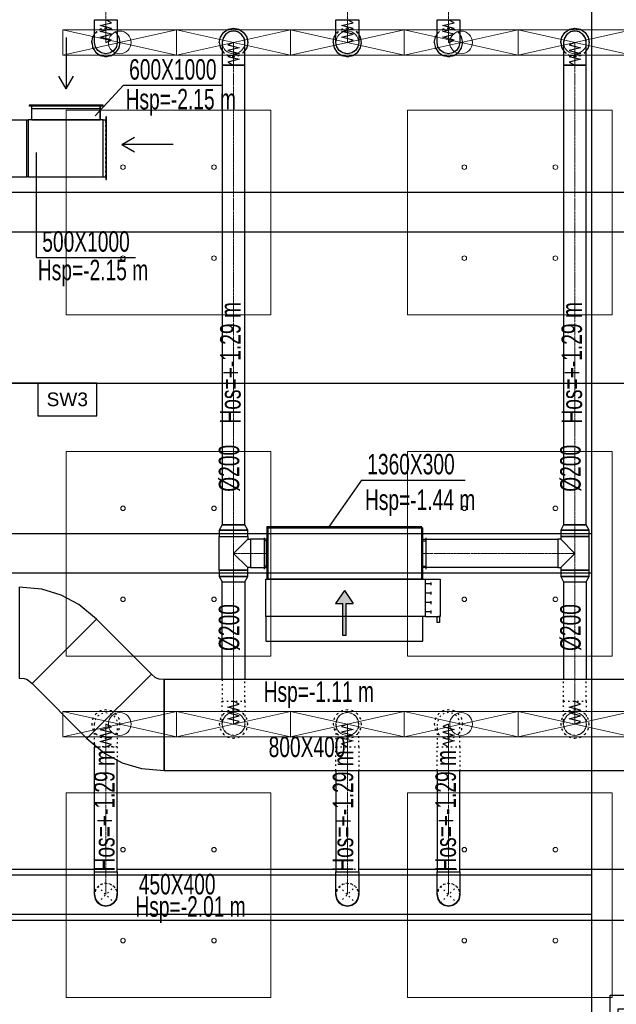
# Model space of a CAD drawing. Header units: centimetres. Extents: x -228435 to 46820, y -89367 to 152985.
# Tile 104 of 252: x -52347 to -47105, y 53540 to 62196. Entities that reach past the tile are written whole.
import ezdxf

# ---------------------------------------------------------------- set-up
doc = ezdxf.new("R2010")
doc.units = ezdxf.units.CM
doc.header["$LTSCALE"] = 50
for name, pattern in [('CADVENT_CENTERLINE', [9.9, 7.4, -1, 0.5, -1]), ('CADVENT_HIDDEN', [0.8, 0.25, -0.55]), ('Kondygnacja  -0_5$0$HIDDEN', [9.525, 6.35, -3.175]), ('Kondygnacja  -0_5$0$HIDDEN2', [4.7625, 3.175, -1.5875]), ('Osie rzutów$0$DASHDOT2', [12.7, 6.35, -3.175, 0, -3.175])]:
    doc.linetypes.add(name, pattern=pattern)
for name, color, linetype in [('01-103-Went PP_poziom-0_5$0$L_Nawiew', 3, 'Continuous'), ('bgde-nawiewDETAILS', 1, 'Continuous'), ('bgde-nawiewEXP', 1, 'Continuous'), ('bgde-nawiewHIDDEN', 1, 'Continuous'), ('bgde-tekst', 7, 'Continuous'), ('bgde-wywiewEXP', 5, 'Continuous'), ('bgde-wywiewHIDDEN', 5, 'Continuous'), ('bgde-wywiewSOL', 5, 'Continuous'), ('bgde_AJ_strzałki', 7, 'Continuous'), ('Kondygnacja  -0_5$0$ARCH_INFO_OPISY_PRZEGRODY', 8, 'Continuous'), ('Kondygnacja  -0_5$0$ARCH_KONSTR_POWYŻEJ RZUTU', 8, 'Kondygnacja  -0_5$0$HIDDEN'), ('Kondygnacja  -0_5$0$ARCH_KONSTR_POWYŻEJ RZUTU_IST', 8, 'Kondygnacja  -0_5$0$HIDDEN2'), ('Kondygnacja  -0_5$0$ARCH_KONSTRUKCJA_NIEWIDOCZNA', 8, 'Continuous'), ('Kondygnacja  -0_5$0$ARCH_OKŁADZINA', 8, 'Continuous'), ('Kondygnacja  -0_5$0$ARCH_SŁUPY', 8, 'Continuous'), ('Osie rzutów$0$ARCH_INFO_OSIE_IST', 8, 'Osie rzutów$0$DASHDOT2'), ('Osie rzutów$0$ARCH_INFO_OSIE_OPISY_IST', 8, 'Continuous')]:
    doc.layers.add(name, color=color, linetype=linetype)
for name, color, linetype, lineweight in [('bgde-nawiewCEN', 7, 'Continuous', 13), ('bgde_nawiewnik', 11, 'Continuous', 5), ('SU Lampy kwadratowe  -05$0$ARCH_SUFITY_PODWIESZANE', 8, 'Continuous', 9)]:
    doc.layers.add(name, color=color, linetype=linetype, lineweight=lineweight)
doc.styles.add('Kondygnacja  -0_5$0$Arial', font='ARIAL.TTF')
pattern_1 = [(45, (-1133.3117, -3177.9858), (-0.6735192, 0.6735192), [])]

# ---------------------------------------------------------------- blocks, each defined once
blk = doc.blocks.new('Osie rzutów')
at = {"layer": 'Osie rzutów$0$ARCH_INFO_OSIE_IST', "ltscale": 10}
blk.add_line((4436.04, 10400), (13655, 10400), dxfattribs=at)
blk = doc.blocks.new('SU Lampy kwadratowe  -05')
at = {"layer": 'SU Lampy kwadratowe  -05$0$ARCH_SUFITY_PODWIESZANE'}
for points in [[(6920, 10640), (7100, 10640), (7100, 10460), (6920, 10460)], [(7220, 10640), (7400, 10640), (7400, 10460), (7220, 10460)], [(6920, 10340), (7100, 10340), (7100, 10160), (6920, 10160)], [(7220, 10340), (7400, 10340), (7400, 10160), (7220, 10160)], [(6920, 10040), (7100, 10040), (7100, 9860), (6920, 9860)], [(7220, 10040), (7400, 10040), (7400, 9860), (7220, 9860)]]:
    blk.add_lwpolyline(points, close=True, dxfattribs=at)
for centre in [(6970, 10590), (7050, 10590), (7270, 10590), (7350, 10590), (6970, 10510), (7050, 10510), (7270, 10510), (7350, 10510), (6970, 10290), (7050, 10290), (7270, 10290), (7350, 10290), (6970, 10210), (7050, 10210), (7270, 10210), (7350, 10210), (6970, 9990), (7050, 9990), (7270, 9990), (7350, 9990), (6970, 9910), (7050, 9910), (7270, 9910), (7350, 9910)]:
    blk.add_circle(centre, 2, dxfattribs=at)
blk = doc.blocks.new('Kondygnacja  -0_5$0$słup_prostokąt')
at = {"layer": 'Kondygnacja  -0_5$0$ARCH_SŁUPY', "lineweight": 40}
h = blk.add_hatch(dxfattribs=at)
h.set_pattern_fill('ANSI31', color=256, scale=0.3, style=0)
h.set_pattern_definition(pattern_1)
h.paths.add_polyline_path([(36, 34), (39, 34), (39, 84), (36, 84)])
h = blk.add_hatch(dxfattribs=at)
h.set_pattern_fill('ANSI31', color=256, scale=0.3, style=0)
h.set_pattern_definition(pattern_1)
h.paths.add_polyline_path([(89, 80), (89, 83), (39, 83), (39, 80)])
h = blk.add_hatch(dxfattribs=at)
h.set_pattern_fill('ANSI31', color=256, scale=0.3, style=0)
h.set_pattern_definition(pattern_1)
h.paths.add_polyline_path([(89, 34), (92, 34), (92, 84), (89, 84)])
h = blk.add_hatch(dxfattribs=at)
h.set_pattern_fill('ANSI31', color=256, scale=0.3, style=0)
h.set_pattern_definition(pattern_1)
h.paths.add_polyline_path([(89, 57.5), (89, 60.5), (39, 60.5), (39, 57.5)])
h = blk.add_hatch(dxfattribs=at)
h.set_pattern_fill('ANSI31', color=256, scale=0.3, style=0)
h.set_pattern_definition(pattern_1)
h.paths.add_polyline_path([(89, 35), (89, 38), (39, 38), (39, 35)])
at = {"layer": 'Kondygnacja  -0_5$0$ARCH_KONSTRUKCJA_NIEWIDOCZNA'}
blk.add_lwpolyline([(119, 109), (119, 9), (9, 9), (9, 109)], close=True, dxfattribs=at)
for points in [[(36, 109), (36, 84)], [(39, 109), (39, 84)], [(62.5, 109), (62.5, 83)], [(65.5, 109), (65.5, 83)], [(89, 109), (89, 84)], [(92, 109), (92, 84)], [(9, 83), (36, 83)], [(9, 80), (36, 80)], [(92, 83), (119, 83)], [(92, 80), (119, 80)], [(9, 60.5), (36, 60.5)], [(9, 57.5), (36, 57.5)], [(92, 60.5), (119, 60.5)], [(92, 57.5), (119, 57.5)], [(9, 38), (36, 38)], [(9, 35), (36, 35)], [(62.5, 35), (62.5, 9)], [(65.49, 35), (65.49, 9)], [(92, 38), (119, 38)], [(92, 35), (119, 35)], [(36, 34), (36, 9)], [(39, 34), (39, 9)], [(89, 34), (89, 9)], [(92, 34), (92, 9)]]:
    blk.add_lwpolyline(points, dxfattribs=at)
at = {"layer": 'Kondygnacja  -0_5$0$ARCH_OKŁADZINA'}
blk.add_lwpolyline([(2, 121), (126, 121), (126, -3), (2, -3)], close=True, dxfattribs=at)
at = {"layer": 'Kondygnacja  -0_5$0$ARCH_SŁUPY', "lineweight": 40}
for p, q in [((39, 60.5), (89, 60.5)), ((89, 57.5), (39, 57.5))]:
    blk.add_line(p, q, dxfattribs=at)
at = {"layer": 'Kondygnacja  -0_5$0$ARCH_SŁUPY', "lineweight": 30, "const_width": 3}
blk.add_lwpolyline([(2, 94.5), (126, 94.5), (126, 23.5), (2, 23.5)], close=True, dxfattribs=at)
at = {"layer": 'Kondygnacja  -0_5$0$ARCH_SŁUPY', "lineweight": 40}
for points in [[(36, 84), (39, 84), (39, 34), (36, 34)], [(89, 84), (92, 84), (92, 34), (89, 34)]]:
    blk.add_lwpolyline(points, close=True, dxfattribs=at)
for points in [[(89, 83), (39, 83)], [(39, 80), (89, 80)], [(89, 38), (39, 38)], [(39, 35), (89, 35)]]:
    blk.add_lwpolyline(points, dxfattribs=at)
blk = doc.blocks.new('Kondygnacja  -0_5$0$konstrukcja istniejąca -0.5')
at = {"layer": 'Kondygnacja  -0_5$0$ARCH_KONSTR_POWYŻEJ RZUTU_IST', "ltscale": 10}
for points in [[(7382, 9825), (7382, 10975)], [(7382, 10532.89), (6338.46, 10532.89), (6338.46, 10567.89), (7382, 10567.89)], [(7355.93, 10567.89), (8399.93, 10567.89)], [(8399.93, 10532.89), (7355.93, 10532.89)], [(7382, 10232.89), (6338.46, 10232.89), (6338.46, 10267.89), (7382, 10267.89)], [(7382, 9932.89), (6338.46, 9932.89), (6338.46, 9967.89), (7382, 9967.89)]]:
    blk.add_lwpolyline(points, dxfattribs=at)
blk = doc.blocks.new('*a390')
at = {"layer": 'bgde-tekst'}
blk.add_line((0, 0), (911, 0), dxfattribs=at)
blk = doc.blocks.new('*a407')
at = {"layer": 'bgde-tekst'}
blk.add_line((0, 0), (869, 0), dxfattribs=at)
blk = doc.blocks.new('*a373')
at = {"layer": 'bgde-tekst'}
blk.add_line((0, 0), (869, 0), dxfattribs=at)
blk = doc.blocks.new('A$C066D7839')
at = {"layer": 'bgde_nawiewnik'}
for p, q in [((-50, -11.15), (-50, 11.15)), ((-50, 11.15), (50, 11.15)), ((-50, -11.15), (50, 11.15)), ((50, -11.15), (-50, 11.15)), ((50, 11.15), (50, -11.15)), ((50, -11.15), (-50, -11.15))]:
    blk.add_line(p, q, dxfattribs=at)
blk.add_circle((0, 0), 10, dxfattribs=at)
blk = doc.blocks.new('A$C5B3E7367')
at = {"layer": '01-103-Went PP_poziom-0_5$0$L_Nawiew'}
h = blk.add_hatch(color=256, dxfattribs=at)
h.paths.add_polyline_path([(215, 704), (215, 674), (331.7, 674), (331.7, 612.1), (445.9, 689), (331.7, 765.9), (331.7, 704)])
h.paths.add_polyline_path([(48.3, 704), (48.3, 674), (215, 674), (215, 704)])
for p, q in [((215, 1525), (165, 1525)), ((165, 1525), (165, 1505)), ((165, 1505), (215, 1505)), ((215, 1400), (215, 1530)), ((545, 1530), (215, 1530)), ((215, 1530), (215, 1515)), ((545, 1400), (545, 1530)), ((545, 1400), (215, 1400)), ((215, 1400), (215, 1378)), ((243.8, 1452), (268.8, 1452)), ((256.2, 1452), (256.2, 1400)), ((326.2, 1452), (351.2, 1452)), ((338.8, 1452), (338.8, 1400)), ((408.8, 1452), (433.8, 1452)), ((421.2, 1452), (421.2, 1400)), ((491.2, 1452), (516.2, 1452)), ((503.8, 1452), (503.8, 1400)), ((545, 0), (545, 1400)), ((0, 1378), (215, 1378)), ((0, 0), (0, 1378)), ((215, 1378), (215, 0)), ((48.3, 704), (331.7, 704)), ((48.3, 704), (48.3, 674)), ((445.9, 689), (331.7, 765.9)), ((331.7, 704), (331.7, 765.9)), ((48.3, 674), (331.7, 674)), ((445.9, 689), (331.7, 612.1)), ((331.7, 612.1), (331.7, 674)), ((215, 0), (0, 0)), ((215, 0), (545, 0))]:
    blk.add_line(p, q, dxfattribs=at)
blk = doc.blocks.new('A$C53CA46B8')
at = {"layer": 'bgde-wywiewSOL'}
for p, q in [((200.4, 481.1), (-249.6, 481.1)), ((-249.6, 481.1), (-249.6, -878.9)), ((112.9, 511.1), (-162.1, 511.1)), ((-137.1, 481.1), (-137.1, 511.1)), ((87.9, 481.1), (87.9, 511.1)), ((200.4, 481.1), (200.4, -878.9)), ((200.4, -878.9), (-249.6, -878.9)), ((112.9, -908.9), (-162.1, -908.9)), ((-137.1, -878.9), (-137.1, -908.9)), ((87.9, -878.9), (87.9, -908.9))]:
    blk.add_line(p, q, dxfattribs=at)
at = {"layer": '01-103-Went PP_poziom-0_5$0$L_Nawiew'}
blk.add_blockref('A$C5B3E7367', (-794.6, -893.9), dxfattribs=at)
blk = doc.blocks.new('strzałki2')
at = {"layer": 'bgde_AJ_strzałki'}
for p, q in [((0, 686.6), (-64.9, 574.6, 1393)), ((0, 236.6), (0, 686.6)), ((0, 686.6), (64.9, 574.6, 1393))]:
    blk.add_line(p, q, dxfattribs=at)

msp = doc.modelspace()

# ---------------------------------------------------------------- linework, layer by layer
at = {"layer": 'bgde-nawiewCEN', "linetype": 'CADVENT_CENTERLINE', "ltscale": 0.06}
for p, q in [((-51590.031, 63296.017), (-51590.031, 62196.041)), ((-49468.407, 63296.017), (-49468.407, 62196.041)), ((-48579.651, 63296.017), (-48579.651, 62196.041)), ((-51590.031, 62196.041), (-51590.031, 62177.345)), ((-51590.031, 62177.345), (-51590.031, 62126.234)), ((-49468.407, 62196.041), (-49468.407, 62177.345)), ((-49468.407, 62177.345), (-49468.407, 62126.234)), ((-48579.651, 62196.041), (-48579.651, 62177.345)), ((-48579.651, 62177.345), (-48579.651, 62126.234)), ((-51590.031, 62126.234), (-51590.031, 62098.441)), ((-51590.031, 62098.441), (-51590.031, 62074.915)), ((-51590.031, 62074.915), (-51590.031, 62055.3)), ((-49468.407, 62126.234), (-49468.407, 62098.441)), ((-49468.407, 62098.441), (-49468.407, 62074.915)), ((-49468.407, 62074.915), (-49468.407, 62055.3)), ((-48579.651, 62126.234), (-48579.651, 62098.441)), ((-48579.651, 62098.441), (-48579.651, 62074.915)), ((-48579.651, 62074.915), (-48579.651, 62055.3)), ((-51590.031, 62055.3), (-51590.031, 62039.241)), ((-51590.031, 62039.241), (-51590.031, 62026.382)), ((-51590.031, 62026.382), (-51590.031, 62016.367)), ((-51590.031, 62016.367), (-51590.031, 62008.841)), ((-51590.031, 62008.841), (-51590.031, 62003.448)), ((-51590.031, 62003.448), (-51590.031, 61999.834)), ((-51590.031, 61999.834), (-51590.031, 61997.641)), ((-51590.031, 61997.641), (-51590.031, 61996.515)), ((-51590.031, 61996.515), (-51590.031, 61996.041)), ((-50468.407, 61995.567), (-50468.407, 61996.041)), ((-50468.407, 61994.441), (-50468.407, 61995.567)), ((-50468.407, 61992.248), (-50468.407, 61994.441)), ((-50468.407, 61988.634), (-50468.407, 61992.248)), ((-50468.407, 61983.241), (-50468.407, 61988.634)), ((-50468.407, 61975.715), (-50468.407, 61983.241)), ((-49468.407, 62055.3), (-49468.407, 62039.241)), ((-49468.407, 62039.241), (-49468.407, 62026.382)), ((-49468.407, 62026.382), (-49468.407, 62016.367)), ((-49468.407, 62016.367), (-49468.407, 62008.841)), ((-49468.407, 62008.841), (-49468.407, 62003.448)), ((-49468.407, 62003.448), (-49468.407, 61999.834)), ((-49468.407, 61999.834), (-49468.407, 61997.641)), ((-49468.407, 61997.641), (-49468.407, 61996.515)), ((-49468.407, 61996.515), (-49468.407, 61996.041)), ((-48579.651, 62055.3), (-48579.651, 62039.241)), ((-48579.651, 62039.241), (-48579.651, 62026.382)), ((-48579.651, 62026.382), (-48579.651, 62016.367)), ((-48579.651, 62016.367), (-48579.651, 62008.841)), ((-48579.651, 62008.841), (-48579.651, 62003.448)), ((-48579.651, 62003.448), (-48579.651, 61999.834)), ((-48579.651, 61999.834), (-48579.651, 61997.641)), ((-48579.651, 61997.641), (-48579.651, 61996.515)), ((-48579.651, 61996.515), (-48579.651, 61996.041)), ((-47468.407, 61995.567), (-47468.407, 61996.041)), ((-47468.407, 61994.441), (-47468.407, 61995.567)), ((-47468.407, 61992.248), (-47468.407, 61994.441)), ((-47468.407, 61988.634), (-47468.407, 61992.248)), ((-47468.407, 61983.241), (-47468.407, 61988.634)), ((-47468.407, 61975.715), (-47468.407, 61983.241)), ((-50468.407, 61965.7), (-50468.407, 61975.715)), ((-50468.407, 61952.841), (-50468.407, 61965.7)), ((-50468.407, 61936.782), (-50468.407, 61952.841)), ((-50468.407, 61917.167), (-50468.407, 61936.782)), ((-50468.407, 61893.641), (-50468.407, 61917.167)), ((-50468.407, 61865.848), (-50468.407, 61893.641)), ((-47468.407, 61965.7), (-47468.407, 61975.715)), ((-47468.407, 61952.841), (-47468.407, 61965.7)), ((-47468.407, 61936.782), (-47468.407, 61952.841)), ((-47468.407, 61917.167), (-47468.407, 61936.782)), ((-47468.407, 61893.641), (-47468.407, 61917.167)), ((-47468.407, 61865.848), (-47468.407, 61893.641)), ((-50468.407, 61814.737), (-50468.407, 61865.848)), ((-50468.407, 61796.041), (-50468.407, 61814.737)), ((-47468.407, 61814.737), (-47468.407, 61865.848)), ((-47468.407, 61796.041), (-47468.407, 61814.737)), ((-50468.407, 57755.046), (-50468.407, 61796.041)), ((-47468.407, 57755.046), (-47468.407, 61796.041)), ((-50468.407, 57652.046), (-50468.407, 57755.046)), ((-47468.407, 57652.046), (-47468.407, 57755.046)), ((-50468.407, 57652.046), (-50468.407, 57504.046)), ((-47468.407, 57652.046), (-47468.407, 57504.046)), ((-50468.407, 57504.046), (-50468.407, 57356.046)), ((-50318.407, 57504.046), (-50468.407, 57504.046)), ((-50318.407, 57504.046), (-50178.407, 57504.046)), ((-50174.407, 57504.046), (-50178.407, 57504.046)), ((-48814.407, 57504.046), (-48810.407, 57504.046)), ((-47618.407, 57504.046), (-48810.407, 57504.046)), ((-47618.407, 57504.046), (-47468.407, 57504.046)), ((-47468.407, 57504.046), (-47468.407, 57356.046)), ((-50468.407, 57356.046), (-50468.407, 57253.046)), ((-47468.407, 57356.046), (-47468.407, 57253.046)), ((-50468.407, 57253.046), (-50468.407, 56203.959)), ((-47468.407, 57253.046), (-47468.407, 56203.959)), ((-50468.407, 56203.959), (-50468.407, 56185.263)), ((-50468.407, 56185.263), (-50468.407, 56134.152)), ((-47468.407, 56203.959), (-47468.407, 56185.263)), ((-47468.407, 56185.263), (-47468.407, 56134.152)), ((-50468.407, 56134.152), (-50468.407, 56106.359)), ((-50468.407, 56106.359), (-50468.407, 56082.833)), ((-47468.407, 56134.152), (-47468.407, 56106.359)), ((-47468.407, 56106.359), (-47468.407, 56082.833)), ((-50468.407, 56082.833), (-50468.407, 56063.218)), ((-50468.407, 56063.218), (-50468.407, 56047.159)), ((-50468.407, 56047.159), (-50468.407, 56034.3)), ((-50468.407, 56034.3), (-50468.407, 56024.285)), ((-50468.407, 56024.285), (-50468.407, 56016.759)), ((-50468.407, 56016.759), (-50468.407, 56011.366)), ((-50468.407, 56011.366), (-50468.407, 56007.752)), ((-50468.407, 56007.752), (-50468.407, 56005.559)), ((-50468.407, 56005.559), (-50468.407, 56004.433)), ((-47468.407, 56082.833), (-47468.407, 56063.218)), ((-47468.407, 56063.218), (-47468.407, 56047.159)), ((-47468.407, 56047.159), (-47468.407, 56034.3)), ((-47468.407, 56034.3), (-47468.407, 56024.285)), ((-47468.407, 56024.285), (-47468.407, 56016.759)), ((-47468.407, 56016.759), (-47468.407, 56011.366)), ((-47468.407, 56011.366), (-47468.407, 56007.752)), ((-47468.407, 56007.752), (-47468.407, 56005.559)), ((-47468.407, 56005.559), (-47468.407, 56004.433)), ((-51590.031, 56003.959), (-51590.031, 56003.485)), ((-51590.031, 56003.485), (-51590.031, 56002.359)), ((-51590.031, 56002.359), (-51590.031, 56000.166)), ((-51590.031, 56000.166), (-51590.031, 55996.552)), ((-51590.031, 55996.552), (-51590.031, 55991.159)), ((-51590.031, 55991.159), (-51590.031, 55983.633)), ((-51590.031, 55983.633), (-51590.031, 55973.618)), ((-51590.031, 55973.618), (-51590.031, 55960.759)), ((-51590.031, 55960.759), (-51590.031, 55944.7)), ((-51590.031, 55944.7), (-51590.031, 55925.085)), ((-51590.031, 55925.085), (-51590.031, 55901.559)), ((-50468.407, 56004.433), (-50468.407, 56003.959)), ((-49468.407, 56003.485), (-49468.407, 56003.959)), ((-49468.407, 56002.359), (-49468.407, 56003.485)), ((-49468.407, 56000.166), (-49468.407, 56002.359)), ((-49468.407, 55996.552), (-49468.407, 56000.166)), ((-49468.407, 55991.159), (-49468.407, 55996.552)), ((-49468.407, 55983.633), (-49468.407, 55991.159)), ((-49468.407, 55973.618), (-49468.407, 55983.633)), ((-49468.407, 55960.759), (-49468.407, 55973.618)), ((-49468.407, 55944.7), (-49468.407, 55960.759)), ((-49468.407, 55925.085), (-49468.407, 55944.7)), ((-49468.407, 55901.559), (-49468.407, 55925.085)), ((-48579.165, 56003.485), (-48579.165, 56003.959)), ((-48579.165, 56002.359), (-48579.165, 56003.485)), ((-48579.165, 56000.166), (-48579.165, 56002.359)), ((-48579.165, 55996.552), (-48579.165, 56000.166)), ((-48579.165, 55991.159), (-48579.165, 55996.552)), ((-48579.165, 55983.633), (-48579.165, 55991.159)), ((-48579.165, 55973.618), (-48579.165, 55983.633)), ((-48579.165, 55960.759), (-48579.165, 55973.618)), ((-48579.165, 55944.7), (-48579.165, 55960.759)), ((-48579.165, 55925.085), (-48579.165, 55944.7)), ((-48579.165, 55901.559), (-48579.165, 55925.085)), ((-47468.407, 56004.433), (-47468.407, 56003.959)), ((-51590.031, 55901.559), (-51590.031, 55873.766)), ((-51590.031, 55873.766), (-51590.031, 55822.655)), ((-49468.407, 55873.766), (-49468.407, 55901.559)), ((-49468.407, 55822.655), (-49468.407, 55873.766)), ((-48579.165, 55873.766), (-48579.165, 55901.559)), ((-48579.165, 55822.655), (-48579.165, 55873.766)), ((-51590.031, 55822.655), (-51590.031, 55803.959)), ((-51590.031, 54704.046), (-51590.031, 55803.959)), ((-49468.407, 55803.959), (-49468.407, 55822.655)), ((-49468.407, 54704.046), (-49468.407, 55803.959)), ((-48579.165, 55803.959), (-48579.165, 55822.655)), ((-48579.165, 54704.046), (-48579.165, 55803.959)), ((-51590.031, 54704.046), (-51590.031, 54504.046)), ((-49468.407, 54704.046), (-49468.407, 54504.046)), ((-48579.165, 54704.046), (-48579.165, 54504.046))]:
    msp.add_line(p, q, dxfattribs=at)
at = {"layer": 'bgde-nawiewDETAILS', "linetype": 'CADVENT_HIDDEN'}
for p, q in [((-51660.742, 54433.336), (-51519.321, 54574.757)), ((-51660.742, 54574.757), (-51519.321, 54433.336)), ((-49539.118, 54433.336), (-49397.697, 54574.757)), ((-49539.118, 54574.757), (-49397.697, 54433.336)), ((-48649.876, 54433.336), (-48508.454, 54574.757)), ((-48649.876, 54574.757), (-48508.454, 54433.336))]:
    msp.add_line(p, q, dxfattribs=at)
at = {"layer": 'bgde-nawiewEXP', "linetype": 'Continuous'}
for points in [[(-51690.031, 62026.382), (-51690.031, 62196.041), (-51490.031, 62196.041), (-51490.031, 61996.041), (-51497.643, 61957.773), (-51519.321, 61925.33), (-51551.763, 61903.653), (-51590.031, 61896.041), (-51628.3, 61903.653), (-51660.742, 61925.33), (-51682.419, 61957.773), (-51690.031, 61996.041), (-51690.031, 62016.367)], [(-49568.407, 62026.382), (-49568.407, 62196.041), (-49368.407, 62196.041), (-49368.407, 61996.041), (-49376.019, 61957.773), (-49397.697, 61925.33), (-49430.139, 61903.653), (-49468.407, 61896.041), (-49506.676, 61903.653), (-49539.118, 61925.33), (-49560.795, 61957.773), (-49568.407, 61996.041), (-49568.407, 62016.367)], [(-48679.651, 61997.641), (-48679.651, 62196.041), (-48479.651, 62196.041), (-48479.651, 61996.041), (-48487.263, 61957.773), (-48508.94, 61925.33), (-48541.383, 61903.653), (-48579.651, 61896.041), (-48617.919, 61903.653), (-48650.362, 61925.33), (-48672.039, 61957.773), (-48679.651, 61996.041), (-48679.651, 61996.515)], [(-50568.407, 61965.7), (-50568.407, 61796.041), (-50368.407, 61796.041), (-50368.407, 61996.041), (-50376.019, 62034.309), (-50397.697, 62066.752), (-50430.139, 62088.429), (-50468.407, 62096.041), (-50506.676, 62088.429), (-50539.118, 62066.752), (-50560.795, 62034.309), (-50568.407, 61996.041), (-50568.407, 61975.715)], [(-47568.407, 61965.7), (-47568.407, 61796.041), (-47368.407, 61796.041), (-47368.407, 61996.041), (-47376.019, 62034.309), (-47397.697, 62066.752), (-47430.139, 62088.429), (-47468.407, 62096.041), (-47506.676, 62088.429), (-47539.118, 62066.752), (-47560.795, 62034.309), (-47568.407, 61996.041), (-47568.407, 61975.715)], [(-50568.407, 57755.046), (-50368.407, 57755.046), (-50368.407, 61796.041), (-50568.407, 61796.041)], [(-47568.407, 57755.046), (-47368.407, 57755.046), (-47368.407, 61796.041), (-47568.407, 61796.041)], [(-50593.407, 57706.889), (-50343.407, 57706.889), (-50368.407, 57755.046), (-50568.407, 57755.046)], [(-50174.407, 57729.046), (-48814.407, 57729.046), (-48814.407, 57739.046), (-50174.407, 57739.046)], [(-47593.407, 57706.889), (-47343.407, 57706.889), (-47368.407, 57755.046), (-47568.407, 57755.046)], [(-50593.407, 57652.046), (-50343.407, 57652.046), (-50343.407, 57706.889), (-50593.407, 57706.889)], [(-50174.407, 57278.027), (-48814.407, 57278.027), (-48814.407, 57729.046), (-50174.407, 57729.046)], [(-47618.407, 57379.046), (-47593.407, 57379.046), (-47593.407, 57356.046), (-47343.407, 57356.046), (-47343.407, 57652.046), (-47593.407, 57652.046), (-47593.407, 57629.046), (-47618.407, 57629.046), (-47618.407, 57388.561)], [(-47593.407, 57652.046), (-47343.407, 57652.046), (-47343.407, 57706.889), (-47593.407, 57706.889)], [(-50318.407, 57379.046), (-50178.407, 57379.046), (-50178.407, 57629.046), (-50318.407, 57629.046), (-50318.407, 57388.561)], [(-48810.407, 57379.046), (-48810.407, 57629.046), (-47618.407, 57629.046), (-47618.407, 57379.046)], [(-50593.407, 57301.203), (-50343.407, 57301.203), (-50343.407, 57356.046), (-50593.407, 57356.046)], [(-47593.407, 57301.203), (-47343.407, 57301.203), (-47343.407, 57356.046), (-47593.407, 57356.046)], [(-50593.407, 57301.203), (-50568.407, 57253.046), (-50368.407, 57253.046), (-50343.407, 57301.203), (-50583.892, 57301.203)], [(-47593.407, 57301.203), (-47568.407, 57253.046), (-47368.407, 57253.046), (-47343.407, 57301.203), (-47583.892, 57301.203)], [(-52352.252, 57206.371), (-52352.252, 56406.371), (-52307.741, 56404.449), (-52288.981, 56398.759), (-52271.691, 56389.517), (-52238.859, 56359.403), (-51673.179, 56925.094), (-51827.235, 57054.693), (-51982.834, 57137.862), (-52151.669, 57189.078)], [(-52238.864, 56359.404), (-51673.178, 56925.09), (-51190.575, 56442.487), (-51756.261, 55876.801), (-51602.199, 55747.196), (-51446.6, 55664.027), (-51277.765, 55612.811), (-51077.191, 55595.517), (-51077.183, 56395.517), (-51121.692, 56397.439), (-51140.453, 56403.13), (-51157.743, 56412.372), (-51190.575, 56442.487), (-51756.261, 55876.801)], [(-51077.187, 55595.52), (-9318.667, 55595.52), (-9318.667, 56395.52), (-51077.187, 56395.52), (-51077.187, 55995.517)], [(-51690.031, 54504.046), (-51690.031, 54704.046), (-51490.031, 54704.046), (-51490.031, 54504.046), (-51497.643, 54465.778), (-51519.321, 54433.336), (-51551.763, 54411.658), (-51590.031, 54404.046), (-51628.3, 54411.658), (-51660.742, 54433.336), (-51682.419, 54465.778)], [(-49568.407, 54504.046), (-49568.407, 54704.046), (-49368.407, 54704.046), (-49368.407, 54504.046), (-49376.019, 54465.778), (-49397.697, 54433.336), (-49430.139, 54411.658), (-49468.407, 54404.046), (-49506.676, 54411.658), (-49539.118, 54433.336), (-49560.795, 54465.778)], [(-48679.165, 54504.046), (-48679.165, 54704.046), (-48479.165, 54704.046), (-48479.165, 54504.046), (-48486.777, 54465.778), (-48508.454, 54433.336), (-48540.897, 54411.658), (-48579.165, 54404.046), (-48617.433, 54411.658), (-48649.876, 54433.336), (-48671.553, 54465.778)], [(-51690.031, 54504.046), (-51682.419, 54465.778), (-51660.742, 54433.336), (-51628.3, 54411.658), (-51590.031, 54404.046), (-51551.763, 54411.658), (-51519.321, 54433.336), (-51497.643, 54465.778), (-51490.031, 54504.046), (-51497.643, 54465.778), (-51519.321, 54433.336), (-51551.763, 54411.658), (-51590.031, 54404.046), (-51628.3, 54411.658), (-51660.742, 54433.336), (-51682.419, 54465.778)], [(-49568.407, 54504.046), (-49560.795, 54465.778), (-49539.118, 54433.336), (-49506.676, 54411.658), (-49468.407, 54404.046), (-49430.139, 54411.658), (-49397.697, 54433.336), (-49376.019, 54465.778), (-49368.407, 54504.046), (-49376.019, 54465.778), (-49397.697, 54433.336), (-49430.139, 54411.658), (-49468.407, 54404.046), (-49506.676, 54411.658), (-49539.118, 54433.336), (-49560.795, 54465.778)], [(-48679.165, 54504.046), (-48671.553, 54465.778), (-48649.876, 54433.336), (-48617.433, 54411.658), (-48579.165, 54404.046), (-48540.897, 54411.658), (-48508.454, 54433.336), (-48486.777, 54465.778), (-48479.165, 54504.046), (-48486.777, 54465.778), (-48508.454, 54433.336), (-48540.897, 54411.658), (-48579.165, 54404.046), (-48617.433, 54411.658), (-48649.876, 54433.336), (-48671.553, 54465.778)]]:
    msp.add_lwpolyline(points, close=True, dxfattribs=at)
at = {"layer": 'bgde-nawiewEXP'}
for points in [[(-51590.031, 61996.041), (-51540.031, 62017.339), (-51640.031, 62042.701), (-51540.031, 62067.921), (-51640.031, 62093.206), (-51540.031, 62118.741), (-51640.031, 62144.1), (-51540.031, 62169.559), (-51590.031, 62196.041)], [(-49468.407, 61996.041), (-49418.407, 62017.339), (-49518.407, 62042.701), (-49418.407, 62067.921), (-49518.407, 62093.206), (-49418.407, 62118.741), (-49518.407, 62144.1), (-49418.407, 62169.559), (-49468.407, 62196.041)], [(-48579.651, 61996.041), (-48529.651, 62017.339), (-48629.651, 62042.701), (-48529.651, 62067.921), (-48629.651, 62093.206), (-48529.651, 62118.741), (-48629.651, 62144.1), (-48529.651, 62169.559), (-48579.651, 62196.041)], [(-50468.407, 61996.041), (-50518.407, 61974.743), (-50418.407, 61949.382), (-50518.407, 61924.161), (-50418.407, 61898.876), (-50518.407, 61873.341), (-50418.407, 61847.982), (-50518.407, 61822.523), (-50468.407, 61796.041)], [(-47468.407, 61996.041), (-47518.407, 61974.743), (-47418.407, 61949.382), (-47518.407, 61924.161), (-47418.407, 61898.876), (-47518.407, 61873.341), (-47418.407, 61847.982), (-47518.407, 61822.523), (-47468.407, 61796.041)]]:
    msp.add_lwpolyline(points, dxfattribs=at)
at = {"layer": 'bgde-nawiewEXP', "linetype": 'Continuous'}
for points in [[(-51715.031, 61996.041), (-51705.516, 61948.206), (-51678.42, 61907.653), (-51637.867, 61880.556), (-51590.031, 61871.041), (-51542.196, 61880.556), (-51501.643, 61907.653), (-51474.546, 61948.206), (-51465.031, 61996.041), (-51474.546, 62043.877), (-51490.031, 62067.051)], [(-51715.031, 61996.041), (-51705.516, 62043.877), (-51690.031, 62067.051)], [(-50593.407, 61996.041), (-50583.892, 62043.877), (-50556.796, 62084.429), (-50516.243, 62111.526), (-50468.407, 62121.041), (-50420.572, 62111.526), (-50380.019, 62084.429), (-50352.922, 62043.877), (-50343.407, 61996.041), (-50352.922, 61948.206), (-50368.407, 61925.031)], [(-49593.407, 61996.041), (-49583.892, 61948.206), (-49556.796, 61907.653), (-49516.243, 61880.556), (-49468.407, 61871.041), (-49420.572, 61880.556), (-49380.019, 61907.653), (-49352.922, 61948.206), (-49343.407, 61996.041), (-49352.922, 62043.877), (-49368.407, 62067.051)], [(-49593.407, 61996.041), (-49583.892, 62043.877), (-49568.407, 62067.051)], [(-48704.651, 61996.041), (-48695.136, 61948.206), (-48668.039, 61907.653), (-48627.486, 61880.556), (-48579.651, 61871.041), (-48531.816, 61880.556), (-48491.263, 61907.653), (-48464.166, 61948.206), (-48454.651, 61996.041), (-48464.166, 62043.877), (-48479.651, 62067.051)], [(-48704.651, 61996.041), (-48695.136, 62043.877), (-48679.651, 62067.051)], [(-47593.407, 61996.041), (-47583.892, 62043.877), (-47556.796, 62084.429), (-47516.243, 62111.526), (-47468.407, 62121.041), (-47420.572, 62111.526), (-47380.019, 62084.429), (-47352.922, 62043.877), (-47343.407, 61996.041), (-47352.922, 61948.206), (-47368.407, 61925.031)], [(-50593.407, 61996.041), (-50583.892, 61948.206), (-50568.407, 61925.031)], [(-47593.407, 61996.041), (-47583.892, 61948.206), (-47568.407, 61925.031)], [(-50593.407, 57356.046), (-50593.407, 57652.046), (-50343.407, 57652.046), (-50343.407, 57629.046)], [(-50593.407, 57356.046), (-50343.407, 57356.046), (-50343.407, 57379.046), (-50468.407, 57504.046), (-50343.407, 57629.046), (-50318.407, 57629.046), (-50318.407, 57379.046), (-50343.407, 57379.046)], [(-50178.407, 57379.046), (-50178.407, 57629.046), (-50174.407, 57629.046)], [(-48814.407, 57379.046), (-48810.407, 57379.046), (-48810.407, 57629.046), (-48814.407, 57629.046)], [(-47593.407, 57379.046), (-47468.407, 57504.046), (-47593.407, 57629.046)], [(-50178.407, 57379.046), (-50174.407, 57379.046)], [(-50568.407, 56395.52), (-50568.407, 57253.046), (-50368.407, 57253.046), (-50368.407, 56395.52)], [(-47568.407, 57253.046), (-47568.407, 56395.52)], [(-47568.407, 57253.046), (-47368.407, 57253.046), (-47368.407, 56395.52)], [(-51690.031, 55831.294), (-51690.031, 55803.959), (-51650.25, 55803.959)], [(-51690.031, 54704.046), (-51690.031, 55803.959), (-51650.25, 55803.959)], [(-51690.031, 54704.046), (-51490.031, 54704.046), (-51490.031, 55693.869)], [(-49568.407, 55595.52), (-49568.407, 54704.046), (-49368.407, 54704.046), (-49368.407, 55595.52)], [(-48679.165, 55595.52), (-48679.165, 54704.046), (-48479.165, 54704.046), (-48479.165, 55595.52)], [(-53875.943, 54304.046), (-53675.943, 54279.046), (-53675.943, 54729.046), (-51690.031, 54729.046)], [(-53675.943, 54279.046), (-42620.939, 54279.046), (-42620.939, 54729.046), (-43368.407, 54729.046)], [(-51490.031, 54729.046), (-49568.407, 54729.046)], [(-49368.407, 54729.046), (-48679.165, 54729.046)], [(-48479.165, 54729.046), (-46234.019, 54729.046)]]:
    msp.add_lwpolyline(points, dxfattribs=at)
at = {"layer": 'bgde-nawiewHIDDEN', "linetype": 'CADVENT_HIDDEN'}
for points in [[(-51715.031, 61996.041), (-51705.516, 61948.206), (-51678.42, 61907.653), (-51637.867, 61880.556), (-51590.031, 61871.041), (-51542.196, 61880.556), (-51501.643, 61907.653), (-51474.546, 61948.206), (-51465.031, 61996.041), (-51474.546, 62043.877), (-51501.643, 62084.429), (-51542.196, 62111.526), (-51590.031, 62121.041), (-51637.867, 62111.526), (-51678.42, 62084.429), (-51690.031, 62067.051)], [(-51715.031, 61996.041), (-51705.516, 62043.877), (-51678.42, 62084.429), (-51637.867, 62111.526), (-51590.031, 62121.041), (-51542.196, 62111.526), (-51501.643, 62084.429), (-51490.031, 62067.051)], [(-50593.407, 61996.041), (-50583.892, 62043.877), (-50556.796, 62084.429), (-50516.243, 62111.526), (-50468.407, 62121.041), (-50420.572, 62111.526), (-50380.019, 62084.429), (-50352.922, 62043.877), (-50343.407, 61996.041), (-50352.922, 61948.206), (-50380.019, 61907.653), (-50420.572, 61880.556), (-50468.407, 61871.041), (-50516.243, 61880.556), (-50556.796, 61907.653), (-50516.243, 61880.556), (-50468.407, 61871.041), (-50420.572, 61880.556), (-50380.019, 61907.653), (-50368.407, 61925.031)], [(-49593.407, 61996.041), (-49583.892, 61948.206), (-49556.796, 61907.653), (-49516.243, 61880.556), (-49468.407, 61871.041), (-49420.572, 61880.556), (-49380.019, 61907.653), (-49352.922, 61948.206), (-49343.407, 61996.041), (-49352.922, 62043.877), (-49380.019, 62084.429), (-49420.572, 62111.526), (-49468.407, 62121.041), (-49516.243, 62111.526), (-49556.796, 62084.429), (-49568.407, 62067.051)], [(-49593.407, 61996.041), (-49583.892, 62043.877), (-49556.796, 62084.429), (-49516.243, 62111.526), (-49468.407, 62121.041), (-49420.572, 62111.526), (-49380.019, 62084.429), (-49368.407, 62067.051)], [(-48704.651, 61996.041), (-48695.136, 61948.206), (-48668.039, 61907.653), (-48627.486, 61880.556), (-48579.651, 61871.041), (-48531.816, 61880.556), (-48491.263, 61907.653), (-48464.166, 61948.206), (-48454.651, 61996.041), (-48464.166, 62043.877), (-48491.263, 62084.429), (-48531.816, 62111.526), (-48579.651, 62121.041), (-48627.486, 62111.526), (-48668.039, 62084.429), (-48679.651, 62067.051)], [(-48704.651, 61996.041), (-48695.136, 62043.877), (-48668.039, 62084.429), (-48627.486, 62111.526), (-48579.651, 62121.041), (-48531.816, 62111.526), (-48491.263, 62084.429), (-48479.651, 62067.051)], [(-47593.407, 61996.041), (-47583.892, 62043.877), (-47556.796, 62084.429), (-47516.243, 62111.526), (-47468.407, 62121.041), (-47420.572, 62111.526), (-47380.019, 62084.429), (-47352.922, 62043.877), (-47343.407, 61996.041), (-47352.922, 61948.206), (-47380.019, 61907.653), (-47420.572, 61880.556), (-47468.407, 61871.041), (-47516.243, 61880.556), (-47556.796, 61907.653), (-47516.243, 61880.556), (-47468.407, 61871.041), (-47420.572, 61880.556), (-47380.019, 61907.653), (-47368.407, 61925.031)], [(-50593.407, 61996.041), (-50583.892, 61948.206), (-50556.796, 61907.653), (-50568.407, 61925.031)], [(-47593.407, 61996.041), (-47583.892, 61948.206), (-47556.796, 61907.653), (-47568.407, 61925.031)], [(-50174.407, 57379.046), (-50174.407, 57629.046)], [(-48814.407, 57379.046), (-48814.407, 57629.046)], [(-50568.407, 56395.52), (-50568.407, 56203.959), (-50368.407, 56203.959), (-50368.407, 56395.52)], [(-47568.407, 56203.959), (-47368.407, 56203.959), (-47368.407, 56395.52)], [(-47568.407, 56203.959), (-47568.407, 56395.52)], [(-51690.031, 55831.294), (-51690.031, 56003.959), (-51682.419, 56042.227), (-51660.742, 56074.67), (-51628.3, 56096.347), (-51590.031, 56103.959), (-51551.763, 56096.347), (-51519.321, 56074.67), (-51497.643, 56042.227), (-51490.031, 56003.959), (-51490.031, 55803.959), (-51650.25, 55803.959)], [(-51650.25, 55803.959), (-51490.031, 55803.959), (-51490.031, 55693.869)], [(-49568.407, 55595.52), (-49568.407, 55803.959), (-49368.407, 55803.959), (-49368.407, 55595.52)], [(-48679.165, 55595.52), (-48679.165, 55803.959), (-48479.165, 55803.959), (-48479.165, 55595.52)], [(-51690.031, 54729.046), (-51490.031, 54729.046)], [(-49568.407, 54729.046), (-49368.407, 54729.046)], [(-48679.165, 54729.046), (-48479.165, 54729.046)]]:
    msp.add_lwpolyline(points, dxfattribs=at)
for points in [[(-50568.407, 56034.3), (-50568.407, 56203.959), (-50368.407, 56203.959), (-50368.407, 56003.959), (-50376.019, 55965.691), (-50397.697, 55933.248), (-50430.139, 55911.571), (-50468.407, 55903.959), (-50506.676, 55911.571), (-50539.118, 55933.248), (-50560.795, 55965.691), (-50568.407, 56003.959), (-50568.407, 56024.285)], [(-47568.407, 56034.3), (-47568.407, 56203.959), (-47368.407, 56203.959), (-47368.407, 56003.959), (-47376.019, 55965.691), (-47397.697, 55933.248), (-47430.139, 55911.571), (-47468.407, 55903.959), (-47506.676, 55911.571), (-47539.118, 55933.248), (-47560.795, 55965.691), (-47568.407, 56003.959), (-47568.407, 56024.285)], [(-51715.031, 56003.959), (-51705.516, 55956.123), (-51678.42, 55915.571), (-51637.867, 55888.474), (-51590.031, 55878.959), (-51542.196, 55888.474), (-51501.643, 55915.571), (-51474.546, 55956.123), (-51465.031, 56003.959), (-51474.546, 56051.794), (-51501.643, 56092.347), (-51542.196, 56119.444), (-51590.031, 56128.959), (-51637.867, 56119.444), (-51678.42, 56092.347), (-51705.516, 56051.794)], [(-51715.031, 56003.959), (-51705.516, 55956.123), (-51678.42, 55915.571), (-51637.867, 55888.474), (-51590.031, 55878.959), (-51542.196, 55888.474), (-51501.643, 55915.571), (-51474.546, 55956.123), (-51465.031, 56003.959), (-51474.546, 56051.794), (-51501.643, 56092.347), (-51542.196, 56119.444), (-51590.031, 56128.959), (-51637.867, 56119.444), (-51678.42, 56092.347), (-51705.516, 56051.794)], [(-50593.407, 56003.959), (-50583.892, 55956.123), (-50556.796, 55915.571), (-50516.243, 55888.474), (-50468.407, 55878.959), (-50420.572, 55888.474), (-50380.019, 55915.571), (-50352.922, 55956.123), (-50343.407, 56003.959), (-50352.922, 56051.794), (-50380.019, 56092.347), (-50420.572, 56119.444), (-50468.407, 56128.959), (-50516.243, 56119.444), (-50556.796, 56092.347), (-50583.892, 56051.794)], [(-50593.407, 56003.959), (-50583.892, 55956.123), (-50556.796, 55915.571), (-50516.243, 55888.474), (-50468.407, 55878.959), (-50420.572, 55888.474), (-50380.019, 55915.571), (-50352.922, 55956.123), (-50343.407, 56003.959), (-50352.922, 56051.794), (-50380.019, 56092.347), (-50420.572, 56119.444), (-50468.407, 56128.959), (-50516.243, 56119.444), (-50556.796, 56092.347), (-50583.892, 56051.794)], [(-49593.407, 56003.959), (-49583.892, 55956.123), (-49556.796, 55915.571), (-49516.243, 55888.474), (-49468.407, 55878.959), (-49420.572, 55888.474), (-49380.019, 55915.571), (-49352.922, 55956.123), (-49343.407, 56003.959), (-49352.922, 56051.794), (-49380.019, 56092.347), (-49420.572, 56119.444), (-49468.407, 56128.959), (-49516.243, 56119.444), (-49556.796, 56092.347), (-49583.892, 56051.794)], [(-49593.407, 56003.959), (-49583.892, 55956.123), (-49556.796, 55915.571), (-49516.243, 55888.474), (-49468.407, 55878.959), (-49420.572, 55888.474), (-49380.019, 55915.571), (-49352.922, 55956.123), (-49343.407, 56003.959), (-49352.922, 56051.794), (-49380.019, 56092.347), (-49420.572, 56119.444), (-49468.407, 56128.959), (-49516.243, 56119.444), (-49556.796, 56092.347), (-49583.892, 56051.794)], [(-49568.407, 55803.959), (-49368.407, 55803.959), (-49368.407, 56003.959), (-49376.019, 56042.227), (-49397.697, 56074.67), (-49430.139, 56096.347), (-49468.407, 56103.959), (-49506.676, 56096.347), (-49539.118, 56074.67), (-49560.795, 56042.227), (-49568.407, 56003.959), (-49568.407, 55822.655)], [(-48704.165, 56003.959), (-48694.65, 55956.123), (-48667.553, 55915.571), (-48627, 55888.474), (-48579.165, 55878.959), (-48531.329, 55888.474), (-48490.777, 55915.571), (-48463.68, 55956.123), (-48454.165, 56003.959), (-48463.68, 56051.794), (-48490.777, 56092.347), (-48531.329, 56119.444), (-48579.165, 56128.959), (-48627, 56119.444), (-48667.553, 56092.347), (-48694.65, 56051.794)], [(-48704.165, 56003.959), (-48694.65, 55956.123), (-48667.553, 55915.571), (-48627, 55888.474), (-48579.165, 55878.959), (-48531.329, 55888.474), (-48490.777, 55915.571), (-48463.68, 55956.123), (-48454.165, 56003.959), (-48463.68, 56051.794), (-48490.777, 56092.347), (-48531.329, 56119.444), (-48579.165, 56128.959), (-48627, 56119.444), (-48667.553, 56092.347), (-48694.65, 56051.794)], [(-48679.165, 55960.759), (-48679.165, 55803.959), (-48479.165, 55803.959), (-48479.165, 56003.959), (-48486.777, 56042.227), (-48508.454, 56074.67), (-48540.897, 56096.347), (-48579.165, 56103.959), (-48617.433, 56096.347), (-48649.876, 56074.67), (-48671.553, 56042.227), (-48679.165, 56003.959), (-48679.165, 55973.618)], [(-47593.407, 56003.959), (-47583.892, 55956.123), (-47556.796, 55915.571), (-47516.243, 55888.474), (-47468.407, 55878.959), (-47420.572, 55888.474), (-47380.019, 55915.571), (-47352.922, 55956.123), (-47343.407, 56003.959), (-47352.922, 56051.794), (-47380.019, 56092.347), (-47420.572, 56119.444), (-47468.407, 56128.959), (-47516.243, 56119.444), (-47556.796, 56092.347), (-47583.892, 56051.794)], [(-47593.407, 56003.959), (-47583.892, 55956.123), (-47556.796, 55915.571), (-47516.243, 55888.474), (-47468.407, 55878.959), (-47420.572, 55888.474), (-47380.019, 55915.571), (-47352.922, 55956.123), (-47343.407, 56003.959), (-47352.922, 56051.794), (-47380.019, 56092.347), (-47420.572, 56119.444), (-47468.407, 56128.959), (-47516.243, 56119.444), (-47556.796, 56092.347), (-47583.892, 56051.794)], [(-51690.031, 54504.046), (-51682.419, 54542.315), (-51660.742, 54574.757), (-51628.3, 54596.434), (-51590.031, 54604.046), (-51551.763, 54596.434), (-51519.321, 54574.757), (-51497.643, 54542.315), (-51490.031, 54504.046), (-51497.643, 54542.315), (-51519.321, 54574.757), (-51551.763, 54596.434), (-51590.031, 54604.046), (-51628.3, 54596.434), (-51660.742, 54574.757), (-51682.419, 54542.315)], [(-49568.407, 54504.046), (-49560.795, 54542.315), (-49539.118, 54574.757), (-49506.676, 54596.434), (-49468.407, 54604.046), (-49430.139, 54596.434), (-49397.697, 54574.757), (-49376.019, 54542.315), (-49368.407, 54504.046), (-49376.019, 54542.315), (-49397.697, 54574.757), (-49430.139, 54596.434), (-49468.407, 54604.046), (-49506.676, 54596.434), (-49539.118, 54574.757), (-49560.795, 54542.315)], [(-48679.165, 54504.046), (-48671.553, 54542.315), (-48649.876, 54574.757), (-48617.433, 54596.434), (-48579.165, 54604.046), (-48540.897, 54596.434), (-48508.454, 54574.757), (-48486.777, 54542.315), (-48479.165, 54504.046), (-48486.777, 54542.315), (-48508.454, 54574.757), (-48540.897, 54596.434), (-48579.165, 54604.046), (-48617.433, 54596.434), (-48649.876, 54574.757), (-48671.553, 54542.315)]]:
    msp.add_lwpolyline(points, close=True, dxfattribs=at)
at = {"layer": 'bgde-nawiewHIDDEN'}
for points in [[(-50468.407, 56003.959), (-50418.407, 56025.257), (-50518.407, 56050.618), (-50418.407, 56075.839), (-50518.407, 56101.124), (-50418.407, 56126.659), (-50518.407, 56152.018), (-50418.407, 56177.477), (-50468.407, 56203.959)], [(-47468.407, 56003.959), (-47418.407, 56025.257), (-47518.407, 56050.618), (-47418.407, 56075.839), (-47518.407, 56101.124), (-47418.407, 56126.659), (-47518.407, 56152.018), (-47418.407, 56177.477), (-47468.407, 56203.959)], [(-51590.031, 55803.959), (-51540.031, 55824.055), (-51640.031, 55850.151), (-51540.031, 55876.183), (-51640.031, 55902.444), (-51540.031, 55928.515), (-51640.031, 55953.936), (-51540.031, 55978.959), (-51590.031, 56003.959)], [(-49468.407, 56003.959), (-49518.407, 55982.661), (-49418.407, 55957.299), (-49518.407, 55932.079), (-49418.407, 55906.794), (-49518.407, 55881.259), (-49418.407, 55855.9), (-49518.407, 55830.441), (-49468.407, 55803.959)], [(-48579.165, 56003.959), (-48629.165, 55982.661), (-48529.165, 55957.299), (-48629.165, 55932.079), (-48529.165, 55906.794), (-48629.165, 55881.259), (-48529.165, 55855.9), (-48629.165, 55830.441), (-48579.165, 55803.959)]]:
    msp.add_lwpolyline(points, dxfattribs=at)
at = {"layer": 'bgde-tekst'}
for points in [[(-51435.775, 61619.078), (-51683.49, 61349.404), (-51683.49, 61349.404)], [(-52198.945, 60106.355), (-52198.945, 61027.969), (-52198.945, 61027.969)], [(-49343.348, 58148.859), (-49632.427, 57736.823), (-49632.427, 57736.823)]]:
    msp.add_lwpolyline(points, dxfattribs=at)
at = {"layer": 'bgde-tekst', "elevation": 1920}
for points in [[(-51435.775, 61619.078), (-51683.49, 61349.404), (-51683.49, 61349.404)], [(-52198.945, 60106.355), (-52198.945, 61027.969), (-52198.945, 61027.969)], [(-49343.348, 58148.859), (-49632.427, 57736.823), (-49632.427, 57736.823)]]:
    msp.add_lwpolyline(points, dxfattribs=at)
at = {"layer": 'bgde-wywiewEXP', "linetype": 'Continuous'}
for points in [[(-52265.003, 61439.789), (-51615.003, 61439.789), (-51615.003, 61445.789), (-52265.003, 61445.789)], [(-52273.836, 60815.789), (-51615.003, 60815.789), (-51615.003, 61315.789), (-52273.836, 61315.789)], [(-51591.003, 60790.789), (-51585.003, 60790.789), (-51585.003, 61340.789), (-51591.003, 61340.789)]]:
    msp.add_lwpolyline(points, close=True, dxfattribs=at)
for points in [[(-52240.003, 61315.789), (-52240.003, 61415.789), (-51640.003, 61415.789), (-51640.003, 61439.789)], [(-52240.003, 61415.789), (-52240.003, 61439.789)], [(-52240.003, 61415.789), (-51640.003, 61415.789), (-51640.003, 61315.789)], [(-51640.003, 61439.789), (-51640.003, 61415.789)], [(-51640.003, 61315.789), (-51640.003, 61415.789)], [(-54120.095, 60815.789), (-52283.836, 60815.789), (-52283.836, 61315.789), (-52273.836, 61315.789), (-52273.836, 60815.789), (-52283.836, 60815.789)], [(-52701.779, 61315.789), (-52283.836, 61315.789)], [(-52240.003, 61315.789), (-51640.003, 61315.789)], [(-51640.003, 61315.789), (-52240.003, 61315.789)], [(-51615.003, 60815.789), (-51615.003, 61315.789), (-51591.003, 61315.789)], [(-51615.003, 60815.789), (-51591.003, 60815.789)]]:
    msp.add_lwpolyline(points, dxfattribs=at)
at = {"layer": 'bgde-wywiewHIDDEN', "linetype": 'CADVENT_HIDDEN'}
for points in [[(-52265.003, 61439.789), (-51640.003, 61439.789), (-52240.003, 61439.789), (-51615.003, 61439.789), (-51615.003, 61445.789), (-52265.003, 61445.789)], [(-52265.003, 61439.789), (-52265.003, 61439.789)], [(-52240.003, 61415.789), (-52240.003, 61415.789)], [(-51591.003, 61340.789), (-51591.003, 61340.789)], [(-51615.003, 60815.789), (-51615.003, 60815.789)]]:
    msp.add_lwpolyline(points, close=True, dxfattribs=at)
for points in [[(-52240.003, 61415.789), (-51640.003, 61415.789), (-51640.003, 61439.789)], [(-52240.003, 61415.789), (-52240.003, 61439.789)], [(-52283.836, 60815.789), (-52283.836, 61315.789)], [(-51615.003, 60815.789), (-51615.003, 61315.789), (-51591.003, 61315.789), (-51591.003, 60815.789), (-51591.003, 61315.789), (-51591.003, 60790.789), (-51585.003, 60790.789), (-51585.003, 61340.789), (-51591.003, 61340.789), (-51591.003, 61315.789)], [(-51615.003, 60815.789), (-51591.003, 60815.789)]]:
    msp.add_lwpolyline(points, dxfattribs=at)
at = {"layer": 'Kondygnacja  -0_5$0$ARCH_INFO_OPISY_PRZEGRODY'}
msp.add_lwpolyline([(-52189.263, 59001.624), (-52808.51, 59001.624)], dxfattribs=at)
msp.add_lwpolyline([(-52189.263, 58713.624), (-51669.263, 58713.624), (-51669.263, 59001.624), (-52189.263, 59001.624), (-52189.263, 58713.624)], close=True, dxfattribs=at)

# ---------------------------------------------------------------- block references
at = {"layer": '01-103-Went PP_poziom-0_5$0$L_Nawiew', "xscale": 10, "yscale": 10, "zscale": 10}
for p in [(-51468.405, 61996.041, 1117.041), (-50468.405, 61996.041, 1117.041), (-49468.405, 61996.041, 1117.041), (-48468.405, 61996.041, 1117.041), (-47468.405, 61996.041, 1117.041), (-51468.405, 56003.959, 1117.041), (-50468.405, 56003.959, 1117.041), (-49468.405, 56003.959, 1117.041), (-48468.405, 56003.959, 1117.041), (-47468.405, 56003.959, 1117.041)]:
    msp.add_blockref('A$C066D7839', p, dxfattribs=at)
at = {"layer": '01-103-Went PP_poziom-0_5$0$L_Nawiew', "xscale": -1, "rotation": 270}
msp.add_blockref('A$C53CA46B8', (-49289.546, 57527.616, 2865), dxfattribs=at)
at = {"layer": 'bgde-tekst'}
for name, p in [('*a407', (-51435.775, 61619.078)), ('*a407', (-51435.775, 61619.078, 1920)), ('*a373', (-52198.945, 60106.355)), ('*a373', (-52198.945, 60106.355, 1920)), ('*a390', (-49343.348, 58148.859)), ('*a390', (-49343.348, 58148.859, 1920))]:
    msp.add_blockref(name, p, dxfattribs=at)
at = {"layer": 'bgde_AJ_strzałki', "rotation": 180}
msp.add_blockref('strzałki2', (-51940, 62275.344, 270), dxfattribs=at)
at = {"layer": 'bgde_AJ_strzałki', "xscale": -1, "rotation": 90}
msp.add_blockref('strzałki2', (-50763.556, 61098.258, -426.5), dxfattribs=at)
at = {"layer": 'Kondygnacja  -0_5$0$ARCH_KONSTR_POWYŻEJ RZUTU', "xscale": 10, "yscale": 10, "zscale": 10}
msp.add_blockref('Kondygnacja  -0_5$0$konstrukcja istniejąca -0.5', (-121140, -45000), dxfattribs=at)
at = {"layer": 'Kondygnacja  -0_5$0$ARCH_SŁUPY', "xscale": 10, "yscale": 10, "zscale": 10}
msp.add_blockref('Kondygnacja  -0_5$0$słup_prostokąt', (-47180, 52410), dxfattribs=at)
at = {"layer": 'Osie rzutów$0$ARCH_INFO_OSIE_OPISY_IST', "xscale": 10, "yscale": 10, "zscale": 10}
msp.add_blockref('Osie rzutów', (-121140, -45000), dxfattribs=at)
at = {"layer": 'SU Lampy kwadratowe  -05$0$ARCH_SUFITY_PODWIESZANE', "xscale": 10, "yscale": 10, "zscale": 10}
msp.add_blockref('SU Lampy kwadratowe  -05', (-121140, -45000), dxfattribs=at)

# ---------------------------------------------------------------- texts
at = {"layer": 'bgde-tekst', "width": 0.7}
for s, p in [('600X1000', (-51385.775, 61669.078)), ('600X1000', (-51385.775, 61669.078, 1920)), ('Hsp=-2.15 m ', (-51416.69, 61407.96)), ('Hsp=-2.15 m ', (-51416.69, 61407.96, 1920)), ('500X1000', (-52148.945, 60156.355)), ('500X1000', (-52148.945, 60156.355, 1920)), ('Hsp=-2.15 m ', (-52187.886, 59905.368)), ('Hsp=-2.15 m ', (-52187.886, 59905.368, 1920)), ('1360X300', (-49293.348, 58198.859)), ('1360X300', (-49293.348, 58198.859, 1920)), ('Hsp=-1.44 m ', (-49313.543, 57885.923)), ('Hsp=-1.44 m ', (-49313.543, 57885.923, 1920)), ('Hsp=-1.11 m ', (-50203.599, 56198.687)), ('Hsp=-1.11 m ', (-50203.599, 56198.687, 1920)), ('800X400', (-50159.967, 55713.714)), ('800X400', (-50159.967, 55713.714, 1920)), ('450X400', (-51301.195, 54506.146)), ('450X400', (-51301.195, 54506.146, 1920)), ('Hsp=-2.01 m ', (-51330.685, 54309.597)), ('Hsp=-2.01 m ', (-51330.685, 54309.597, 1920))]:
    msp.add_text(s, height=180, dxfattribs=at).set_placement(p)
for s, p in [('Hos=+-1.29 m ', (-50406.334, 58645.244, -172.959)), ('Hos=+-1.29 m ', (-47406.334, 58645.244, -172.959)), ('%%c200', (-50418.407, 58045.805, 1117.041)), ('%%c200', (-47418.407, 58045.805, 1117.041)), ('%%c200', (-50418.407, 56646.328, 1117.041)), ('%%c200', (-47418.407, 56646.328, 1117.041)), ('Hos=+-1.29 m ', (-51514.242, 54707.936, 314.082)), ('Hos=+-1.29 m ', (-49416.639, 54705.463, -172.959)), ('Hos=+-1.29 m ', (-48514.242, 54707.936, 314.082))]:
    msp.add_text(s, height=180, rotation=90, dxfattribs=at).set_placement(p)
at = {"layer": 'Kondygnacja  -0_5$0$ARCH_INFO_OPISY_PRZEGRODY', "insert": (-51929.263, 58857.624), "char_height": 120, "width": 520, "attachment_point": 5, "style": 'Kondygnacja  -0_5$0$Arial'}
msp.add_mtext('SW3', dxfattribs=at)

doc.saveas('drawing.dxf')
